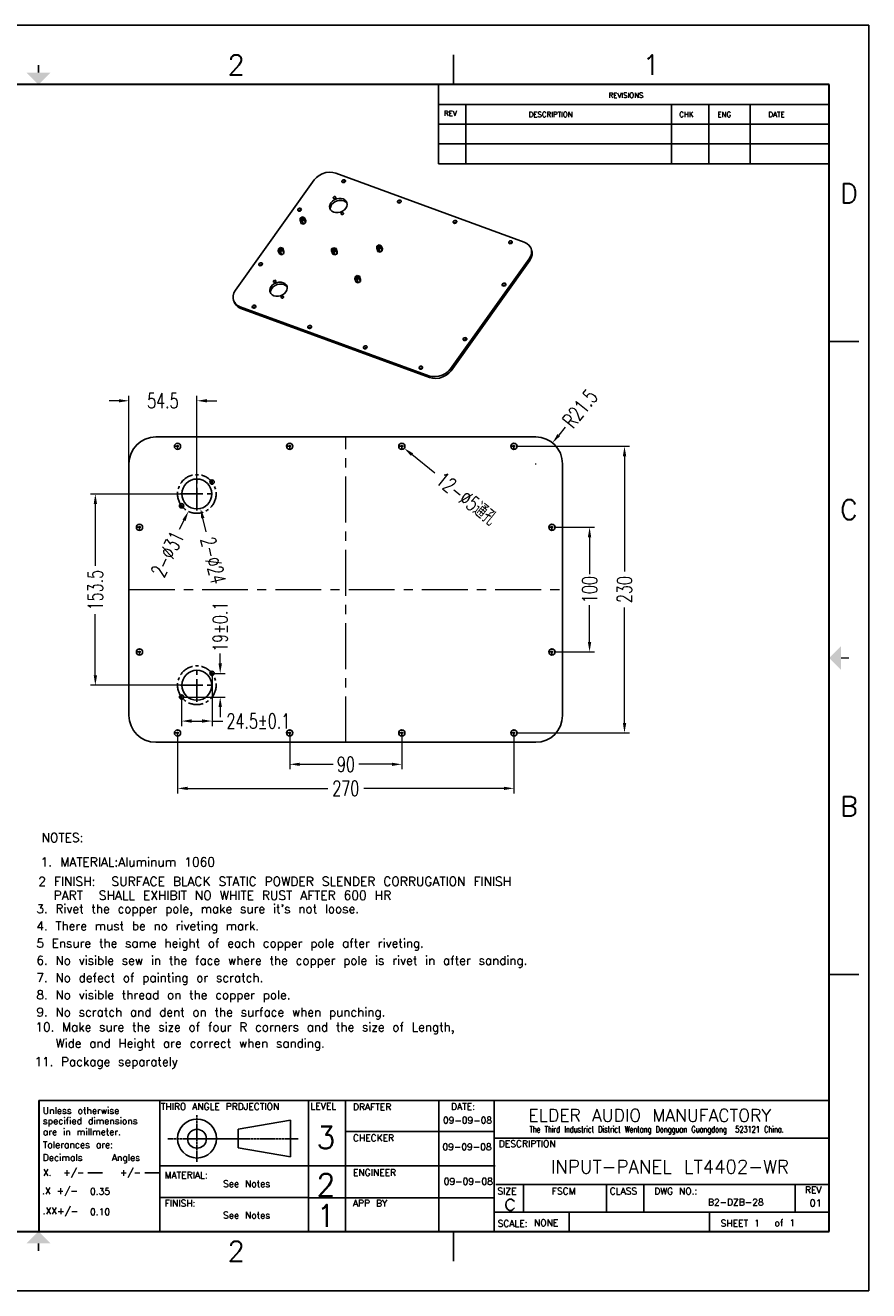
# Model space of a CAD drawing. Extents: x 2799 to 4145, y -294 to 722.
# Tile 2 of 2: x 3468 to 4145, y -294 to 722. Entities that reach past the tile are written whole.
import ezdxf
from ezdxf.enums import TextEntityAlignment as Align

# ---------------------------------------------------------------- set-up
doc = ezdxf.new("R2010")
doc.units = 0
doc.header["$LTSCALE"] = 4
doc.header["$MEASUREMENT"] = 0
doc.linetypes.add('CENTER', pattern=[0.6, 0.375, -0.075, 0.075, -0.075])
doc.layers.get('0').update_dxf_attribs({"linetype": 'CONTINUOUS'})
doc.layers.get('Defpoints').update_dxf_attribs({"linetype": 'CONTINUOUS'})
for name, color, linetype in [('5标注', 1, 'CONTINUOUS'), ('6文本', 5, 'CONTINUOUS'), ('Title Block', 7, 'CONTINUOUS')]:
    doc.layers.add(name, color=color, linetype=linetype)
doc.layers.add('center', color=1, linetype='CENTER', lineweight=5)
doc.styles.add('Roman', font='romans')
doc.styles.get("Standard").update_dxf_attribs({"font": 'txt', "bigfont": 'gbcbig.shx'})
doc.styles.add('TXT', font='txt.shx', dxfattribs={"width": 0.7, "bigfont": 'INTECAD.SHX'})
doc.dimstyles.new('标准样式', dxfattribs={"dimscale": 4, "dimtxt": 3, "dimasz": 2, "dimexe": 1, "dimexo": 0, "dimgap": 1, "dimtad": 0, "dimdec": 1, "dimdsep": 46, "dimtxsty": 'TXT', "dimcen": 0.09, "dimclrd": 5, "dimclre": 252, "dimadec": 0, "dimazin": 0, "dimtfac": 1, "dimtdec": 1, "dimtofl": 0, "dimtmove": 0, "dimatfit": 3, "dimfxl": 0, "dimtzin": 0, "dimlwd": 13, "dimlwe": 13, "dimarcsym": 0})

# ---------------------------------------------------------------- blocks, each defined once
blk = doc.blocks.new('*D43')
at = {"layer": '5标注', "color": 5, "lineweight": 13}
blk.add_line((3901.2, 399), (3896.2, 392.8), dxfattribs=at)
at = {"layer": '5标注', "color": 252, "lineweight": 13}
for p, q in [((3877.3, 369.8), (3878, 369.8)), ((3877.7, 369.4), (3877.7, 370.1))]:
    blk.add_line(p, q, dxfattribs=at)
at = {"layer": '5标注', "color": 5}
blk.add_solid([(3895.1, 393.6), (3897.2, 391.9), (3891.1, 386.5)], dxfattribs=at)
at = {"layer": 'Defpoints', "color": 0}
for p in [(3891.1, 386.5), (3877.7, 369.8)]:
    blk.add_point(p, dxfattribs=at)
at = {"layer": '5标注', "color": 0, "insert": (3913.3, 414.1), "char_height": 12, "attachment_point": 5, "rotation": 51.2213, "style": 'TXT'}
blk.add_mtext('R21.5', dxfattribs=at)
blk = doc.blocks.new('*D33')
at = {"layer": '5标注', "color": 5, "lineweight": 13}
for p, q in [((3543.2, 420.3), (3535.2, 420.3)), ((3613.7, 420.3), (3621.7, 420.3))]:
    blk.add_line(p, q, dxfattribs=at)
at = {"layer": '5标注', "color": 252, "lineweight": 13}
for p, q in [((3551.2, 356.3), (3551.2, 424.3)), ((3605.7, 350.2), (3605.7, 424.3))]:
    blk.add_line(p, q, dxfattribs=at)
at = {"layer": '5标注', "color": 5}
for points in [[(3543.2, 421.6), (3543.2, 419), (3551.2, 420.3)], [(3613.7, 421.6), (3613.7, 419), (3605.7, 420.3)]]:
    blk.add_solid(points, dxfattribs=at)
at = {"layer": 'Defpoints', "color": 0}
for p in [(3551.2, 420.3), (3551.2, 356.3), (3605.7, 350.2)]:
    blk.add_point(p, dxfattribs=at)
at = {"layer": '5标注', "color": 0, "insert": (3578.4, 420.3), "char_height": 12, "attachment_point": 5, "style": 'TXT'}
blk.add_mtext('54.5', dxfattribs=at)
blk = doc.blocks.new('*D32')
at = {"layer": '5标注', "color": 252, "lineweight": 13}
for p, q in [((3605.3, 345.5), (3606, 345.5)), ((3605.7, 345.2), (3605.7, 345.9))]:
    blk.add_line(p, q, dxfattribs=at)
at = {"layer": '5标注', "color": 5, "lineweight": 13}
blk.add_line((3613.2, 315.1), (3610.5, 326.1), dxfattribs=at)
at = {"layer": '5标注', "color": 5}
blk.add_solid([(3611.8, 326.4), (3609.2, 325.8), (3608.6, 333.9)], dxfattribs=at)
at = {"layer": 'Defpoints', "color": 0}
for p in [(3602.8, 357.2), (3608.6, 333.9)]:
    blk.add_point(p, dxfattribs=at)
at = {"layer": '5标注', "color": 0, "insert": (3618.8, 292.2), "char_height": 12, "attachment_point": 5, "rotation": 283.8715, "style": 'TXT'}
blk.add_mtext('2-∅24', dxfattribs=at)
blk = doc.blocks.new('*D31')
at = {"layer": '5标注', "color": 252, "lineweight": 13}
for p, q in [((3605.3, 345.5), (3606, 345.5)), ((3605.7, 345.2), (3605.7, 345.9))]:
    blk.add_line(p, q, dxfattribs=at)
at = {"layer": '5标注', "color": 5, "lineweight": 13}
blk.add_line((3591.8, 317.2), (3595.4, 324.4), dxfattribs=at)
at = {"layer": '5标注', "color": 5}
blk.add_solid([(3594.2, 325), (3596.6, 323.8), (3598.9, 331.6)], dxfattribs=at)
at = {"layer": 'Defpoints', "color": 0}
for p in [(3612.5, 359.5), (3598.9, 331.6)]:
    blk.add_point(p, dxfattribs=at)
at = {"layer": '5标注', "color": 0, "insert": (3582.1, 297.3), "char_height": 12, "attachment_point": 5, "rotation": 63.9637, "style": 'TXT'}
blk.add_mtext('2-∅31', dxfattribs=at)
blk = doc.blocks.new('*D30')
at = {"layer": '5标注', "color": 252, "lineweight": 13}
for p, q in [((3617.9, 202.3), (3617.9, 159.3)), ((3593.4, 183.6), (3593.4, 159.3))]:
    blk.add_line(p, q, dxfattribs=at)
at = {"layer": '5标注', "color": 5, "lineweight": 13}
for p, q in [((3601.4, 163.3), (3609.9, 163.3)), ((3617.9, 163.3), (3626.5, 163.3))]:
    blk.add_line(p, q, dxfattribs=at)
at = {"layer": '5标注', "color": 5}
for points in [[(3601.4, 164.7), (3601.4, 162), (3593.4, 163.3)], [(3609.9, 164.7), (3609.9, 162), (3617.9, 163.3)]]:
    blk.add_solid(points, dxfattribs=at)
at = {"layer": 'Defpoints', "color": 0}
for p in [(3617.9, 202.3), (3593.4, 183.6), (3617.9, 163.3)]:
    blk.add_point(p, dxfattribs=at)
at = {"layer": '5标注', "color": 0, "insert": (3655, 163.3), "char_height": 12, "attachment_point": 5, "style": 'TXT'}
blk.add_mtext('24.5%%p0.1', dxfattribs=at)
blk = doc.blocks.new('*D29')
at = {"layer": '5标注', "color": 5, "lineweight": 13}
for p, q in [((3624.4, 209.5), (3624.4, 217.5)), ((3624.4, 174.5), (3624.4, 166.5))]:
    blk.add_line(p, q, dxfattribs=at)
at = {"layer": '5标注', "color": 252, "lineweight": 13}
for p, q in [((3618.7, 201.5), (3628.4, 201.5)), ((3594.6, 182.5), (3628.4, 182.5))]:
    blk.add_line(p, q, dxfattribs=at)
at = {"layer": '5标注', "color": 5}
for points in [[(3623.1, 209.5), (3625.8, 209.5), (3624.4, 201.5)], [(3623.1, 174.5), (3625.8, 174.5), (3624.4, 182.5)]]:
    blk.add_solid(points, dxfattribs=at)
at = {"layer": 'Defpoints', "color": 0}
for p in [(3618.7, 201.5), (3624.4, 201.5), (3594.6, 182.5)]:
    blk.add_point(p, dxfattribs=at)
at = {"layer": '5标注', "color": 0, "insert": (3624.4, 239), "char_height": 12, "attachment_point": 5, "rotation": 90, "style": 'TXT'}
blk.add_mtext('19%%p0.1', dxfattribs=at)
blk = doc.blocks.new('*D28')
at = {"layer": '5标注', "color": 252, "lineweight": 13}
for p, q in [((3769.8, 383.8), (3770.5, 383.8)), ((3770.2, 383.4), (3770.2, 384.1))]:
    blk.add_line(p, q, dxfattribs=at)
at = {"layer": '5标注', "color": 5, "lineweight": 13}
blk.add_line((3796.7, 362.3), (3778.3, 377.2), dxfattribs=at)
at = {"layer": '5标注', "color": 5}
blk.add_solid([(3779.2, 378.2), (3777.5, 376.1), (3772.1, 382.2)], dxfattribs=at)
at = {"layer": 'Defpoints', "color": 0}
for p in [(3768.2, 385.3), (3772.1, 382.2)]:
    blk.add_point(p, dxfattribs=at)
at = {"layer": '5标注', "color": 0, "insert": (3822.3, 341.6), "char_height": 12, "attachment_point": 5, "rotation": 321.0404, "style": 'TXT'}
blk.add_mtext('12-∅5通孔', dxfattribs=at)
blk = doc.blocks.new('*D27')
at = {"layer": '5标注', "color": 252, "lineweight": 13}
for p, q in [((3596.6, 345.5), (3520.2, 345.5)), ((3596.4, 192), (3520.2, 192))]:
    blk.add_line(p, q, dxfattribs=at)
at = {"layer": '5标注', "color": 5, "lineweight": 13}
for p, q in [((3524.2, 337.5), (3524.2, 287.8)), ((3524.2, 200), (3524.2, 249))]:
    blk.add_line(p, q, dxfattribs=at)
at = {"layer": '5标注', "color": 5}
for points in [[(3522.9, 337.5), (3525.6, 337.5), (3524.2, 345.5)], [(3522.9, 200), (3525.6, 200), (3524.2, 192)]]:
    blk.add_solid(points, dxfattribs=at)
at = {"layer": 'Defpoints', "color": 0}
for p in [(3596.6, 345.5), (3524.2, 192), (3596.4, 192)]:
    blk.add_point(p, dxfattribs=at)
at = {"layer": '5标注', "color": 0, "insert": (3524.2, 268.4), "char_height": 12, "attachment_point": 5, "rotation": 90, "style": 'TXT'}
blk.add_mtext('153.5', dxfattribs=at)
blk = doc.blocks.new('*D26')
at = {"layer": '5标注', "color": 252, "lineweight": 13}
for p, q in [((3862.9, 383.8), (3952.9, 383.8)), ((3862.9, 153.8), (3952.9, 153.8))]:
    blk.add_line(p, q, dxfattribs=at)
at = {"layer": '5标注', "color": 5, "lineweight": 13}
for p, q in [((3948.9, 375.8), (3948.9, 283.3)), ((3948.9, 161.8), (3948.9, 254.3))]:
    blk.add_line(p, q, dxfattribs=at)
at = {"layer": '5标注', "color": 5}
for points in [[(3947.6, 375.8), (3950.3, 375.8), (3948.9, 383.8)], [(3947.6, 161.8), (3950.3, 161.8), (3948.9, 153.8)]]:
    blk.add_solid(points, dxfattribs=at)
at = {"layer": 'Defpoints', "color": 0}
for p in [(3862.9, 383.8), (3948.9, 383.8), (3862.9, 153.8)]:
    blk.add_point(p, dxfattribs=at)
at = {"layer": '5标注', "color": 0, "insert": (3948.9, 268.8), "char_height": 12, "attachment_point": 5, "rotation": 90, "style": 'TXT'}
blk.add_mtext('230', dxfattribs=at)
blk = doc.blocks.new('*D25')
at = {"layer": '5标注', "color": 252, "lineweight": 13}
for p, q in [((3893.4, 318.8), (3924.9, 318.8)), ((3893.4, 218.8), (3924.9, 218.8))]:
    blk.add_line(p, q, dxfattribs=at)
at = {"layer": '5标注', "color": 5, "lineweight": 13}
for p, q in [((3920.9, 310.8), (3920.9, 281.2)), ((3920.9, 226.8), (3920.9, 256.4))]:
    blk.add_line(p, q, dxfattribs=at)
at = {"layer": '5标注', "color": 5}
for points in [[(3919.5, 310.8), (3922.2, 310.8), (3920.9, 318.8)], [(3919.5, 226.8), (3922.2, 226.8), (3920.9, 218.8)]]:
    blk.add_solid(points, dxfattribs=at)
at = {"layer": 'Defpoints', "color": 0}
for p in [(3893.4, 318.8), (3920.9, 318.8), (3893.4, 218.8)]:
    blk.add_point(p, dxfattribs=at)
at = {"layer": '5标注', "color": 0, "insert": (3920.9, 268.8), "char_height": 12, "attachment_point": 5, "rotation": 90, "style": 'TXT'}
blk.add_mtext('100', dxfattribs=at)
blk = doc.blocks.new('*D24')
at = {"layer": '5标注', "color": 252, "lineweight": 13}
for p, q in [((3590.2, 151), (3590.2, 105.3)), ((3860.2, 151), (3860.2, 105.3))]:
    blk.add_line(p, q, dxfattribs=at)
at = {"layer": '5标注', "color": 5, "lineweight": 13}
for p, q in [((3598.2, 109.3), (3710.7, 109.3)), ((3852.2, 109.3), (3739.7, 109.3))]:
    blk.add_line(p, q, dxfattribs=at)
at = {"layer": '5标注', "color": 5}
for points in [[(3598.2, 110.6), (3598.2, 108), (3590.2, 109.3)], [(3852.2, 110.6), (3852.2, 108), (3860.2, 109.3)]]:
    blk.add_solid(points, dxfattribs=at)
at = {"layer": 'Defpoints', "color": 0}
for p in [(3590.2, 151), (3860.2, 151), (3860.2, 109.3)]:
    blk.add_point(p, dxfattribs=at)
at = {"layer": '5标注', "color": 0, "insert": (3725.2, 109.3), "char_height": 12, "attachment_point": 5, "style": 'TXT'}
blk.add_mtext('270', dxfattribs=at)
blk = doc.blocks.new('*D23')
at = {"layer": '5标注', "color": 252, "lineweight": 13}
for p, q in [((3680.2, 151), (3680.2, 124.6)), ((3770.2, 151), (3770.2, 124.6))]:
    blk.add_line(p, q, dxfattribs=at)
at = {"layer": '5标注', "color": 5, "lineweight": 13}
for p, q in [((3688.2, 128.6), (3715, 128.6)), ((3762.2, 128.6), (3735.6, 128.6))]:
    blk.add_line(p, q, dxfattribs=at)
at = {"layer": '5标注', "color": 5}
for points in [[(3688.2, 129.9), (3688.2, 127.3), (3680.2, 128.6)], [(3762.2, 129.9), (3762.2, 127.3), (3770.2, 128.6)]]:
    blk.add_solid(points, dxfattribs=at)
at = {"layer": 'Defpoints', "color": 0}
for p in [(3680.2, 151), (3770.2, 151), (3770.2, 128.6)]:
    blk.add_point(p, dxfattribs=at)
at = {"layer": '5标注', "color": 0, "insert": (3725.3, 128.6), "char_height": 12, "attachment_point": 5, "style": 'TXT'}
blk.add_mtext('90', dxfattribs=at)

msp = doc.modelspace()

# ---------------------------------------------------------------- linework, layer by layer
at = {"color": 7, "linetype": 'Continuous'}
for p, q in [((3868.45, 547.62), (3717.26, 602.97)), ((3699.87, 597.46), (3636.64, 509.07)), ((3722.82, 595.41), (3722.85, 595.49)), ((3722.85, 595.49), (3723.25, 595.87)), ((3726.22, 578.59), (3726.03, 578.95)), ((3767.43, 579.08), (3767.47, 579.15)), ((3767.47, 579.15), (3767.86, 579.54)), ((3687.36, 572.51), (3687.39, 572.58)), ((3687.39, 572.58), (3687.79, 572.97)), ((3712.78, 574.75), (3712.88, 573.86)), ((3688.68, 566.81), (3688.6, 565.19)), ((3688.6, 565.19), (3690.32, 564.56)), ((3689.49, 562.61), (3688.6, 565.19)), ((3690.48, 567.81), (3688.68, 566.81)), ((3689.49, 562.61), (3691.21, 561.98)), ((3690.32, 564.56), (3692.12, 565.56)), ((3691.21, 561.98), (3690.32, 564.56)), ((3692.2, 567.18), (3690.48, 567.81)), ((3691.21, 561.98), (3693.01, 562.98)), ((3692.12, 565.56), (3692.2, 567.18)), ((3693.01, 562.98), (3692.12, 565.56)), ((3693.09, 564.61), (3692.2, 567.18)), ((3693.01, 562.98), (3693.09, 564.61)), ((3812.05, 562.74), (3812.08, 562.82)), ((3812.08, 562.82), (3812.48, 563.21)), ((3671.15, 542.31), (3671.07, 540.68)), ((3671.07, 540.68), (3672.79, 540.05)), ((3671.97, 538.11), (3671.07, 540.68)), ((3672.95, 543.31), (3671.15, 542.31)), ((3672.79, 540.05), (3674.59, 541.05)), ((3673.68, 537.48), (3672.79, 540.05)), ((3674.67, 542.68), (3672.95, 543.31)), ((3673.68, 537.48), (3675.48, 538.48)), ((3674.59, 541.05), (3674.67, 542.68)), ((3675.48, 538.48), (3674.59, 541.05)), ((3675.56, 540.1), (3674.67, 542.68)), ((3675.48, 538.48), (3675.56, 540.1)), ((3713.87, 542.13), (3713.79, 540.5)), ((3713.79, 540.5), (3715.51, 539.88)), ((3714.69, 537.93), (3713.79, 540.5)), ((3715.67, 543.13), (3713.87, 542.13)), ((3715.51, 539.88), (3717.31, 540.87)), ((3716.4, 537.3), (3715.51, 539.88)), ((3717.39, 542.5), (3715.67, 543.13)), ((3716.4, 537.3), (3718.2, 538.3)), ((3717.31, 540.87), (3717.39, 542.5)), ((3718.2, 538.3), (3717.31, 540.87)), ((3718.28, 539.92), (3717.39, 542.5)), ((3718.2, 538.3), (3718.28, 539.92)), ((3750.15, 544.31), (3750.07, 542.68)), ((3750.07, 542.68), (3751.79, 542.06)), ((3750.96, 540.11), (3750.07, 542.68)), ((3751.95, 545.31), (3750.15, 544.31)), ((3750.96, 540.11), (3752.68, 539.48)), ((3751.79, 542.06), (3753.59, 543.05)), ((3752.68, 539.48), (3751.79, 542.06)), ((3753.67, 544.68), (3751.95, 545.31)), ((3752.68, 539.48), (3754.48, 540.48)), ((3753.59, 543.05), (3753.67, 544.68)), ((3754.48, 540.48), (3753.59, 543.05)), ((3754.56, 542.1), (3753.67, 544.68)), ((3754.48, 540.48), (3754.56, 542.1)), ((3856.66, 546.41), (3856.7, 546.49)), ((3856.7, 546.49), (3857.09, 546.87)), ((3873.91, 542.44), (3874.25, 541.03)), ((3656.06, 528.75), (3656.09, 528.83)), ((3656.09, 528.83), (3656.49, 529.21)), ((3671.97, 538.11), (3673.68, 537.48)), ((3714.69, 537.93), (3716.4, 537.3)), ((3809.16, 445.92), (3872.38, 534.31)), ((3809.67, 444.45), (3872.89, 532.84)), ((3872.38, 534.31), (3872.89, 532.84)), ((3732.62, 519.81), (3732.54, 518.18)), ((3732.54, 518.18), (3734.26, 517.55)), ((3733.44, 515.6), (3732.54, 518.18)), ((3734.42, 520.81), (3732.62, 519.81)), ((3734.26, 517.55), (3736.06, 518.55)), ((3736.14, 520.18), (3734.42, 520.81)), ((3736.06, 518.55), (3736.14, 520.18)), ((3736.95, 515.97), (3736.06, 518.55)), ((3737.03, 517.6), (3736.14, 520.18)), ((3678.18, 511.42), (3677.99, 511.78)), ((3733.44, 515.6), (3735.15, 514.97)), ((3735.15, 514.97), (3734.26, 517.55)), ((3735.15, 514.97), (3736.95, 515.97)), ((3736.95, 515.97), (3737.03, 517.6)), ((3851.44, 512.44), (3851.48, 512.52)), ((3851.48, 512.52), (3851.87, 512.9)), ((3664.73, 507.58), (3664.84, 506.7)), ((3640.57, 495.76), (3791.77, 440.41)), ((3640.57, 495.76), (3641.08, 494.29)), ((3641.08, 494.29), (3792.28, 438.94)), ((3650.83, 494.78), (3650.87, 494.85)), ((3650.87, 494.85), (3651.26, 495.24)), ((3695.45, 478.44), (3695.49, 478.52)), ((3695.49, 478.52), (3695.88, 478.91)), ((3820.14, 468.68), (3820.18, 468.76)), ((3820.18, 468.76), (3820.57, 469.14)), ((3740.06, 462.11), (3740.1, 462.19)), ((3740.1, 462.19), (3740.49, 462.57)), ((3784.68, 445.78), (3784.71, 445.86)), ((3784.71, 445.86), (3785.11, 446.24)), ((3791.77, 440.41), (3792.28, 438.94)), ((3809.16, 445.92), (3809.67, 444.45)), ((3572.68, 391.27), (3877.68, 391.27)), ((3551.18, 167.77), (3551.18, 369.77)), ((3899.18, 369.77), (3899.18, 167.77)), ((3877.68, 146.27), (3572.68, 146.27))]:
    msp.add_line(p, q, dxfattribs=at)
at = {"color": 1, "linetype": 'CENTER', "ltscale": 2.5}
for p, q in [((3590.18, 381.01), (3590.18, 386.51)), ((3680.18, 381.01), (3680.18, 386.51)), ((3770.18, 381.01), (3770.18, 386.51)), ((3860.18, 381.01), (3860.18, 386.51)), ((3587.43, 383.76), (3592.93, 383.76)), ((3677.43, 383.76), (3682.93, 383.76)), ((3767.43, 383.76), (3772.93, 383.76)), ((3857.43, 383.76), (3862.93, 383.76)), ((3556.93, 318.77), (3562.43, 318.77)), ((3559.68, 316.02), (3559.68, 321.52)), ((3887.93, 318.77), (3893.43, 318.77)), ((3890.68, 316.02), (3890.68, 321.52)), ((3556.93, 218.77), (3562.43, 218.77)), ((3559.68, 216.02), (3559.68, 221.52)), ((3887.93, 218.77), (3893.43, 218.77)), ((3890.68, 216.02), (3890.68, 221.52)), ((3587.43, 153.78), (3592.93, 153.78)), ((3590.18, 151.03), (3590.18, 156.53)), ((3677.43, 153.78), (3682.93, 153.78)), ((3680.18, 151.03), (3680.18, 156.53)), ((3767.43, 153.78), (3772.93, 153.78)), ((3770.18, 151.03), (3770.18, 156.53)), ((3857.43, 153.78), (3862.93, 153.78)), ((3860.18, 151.03), (3860.18, 156.53))]:
    msp.add_line(p, q, dxfattribs=at)
at = {"color": 1, "linetype": 'CENTER', "ltscale": 12}
for p, q in [((3605.68, 332.32), (3605.68, 358.72)), ((3592.48, 345.52), (3618.88, 345.52)), ((3605.68, 178.82), (3605.68, 205.22)), ((3592.48, 192.02), (3618.88, 192.02))]:
    msp.add_line(p, q, dxfattribs=at)
at = {"color": 1, "linetype": 'CENTER', "ltscale": 1.75}
for p, q in [((3617.93, 353.1), (3617.93, 356.95)), ((3616, 355.03), (3619.85, 355.03)), ((3591.5, 336.02), (3595.35, 336.02)), ((3593.43, 334.1), (3593.43, 337.95)), ((3617.93, 199.6), (3617.93, 203.45)), ((3616, 201.53), (3619.85, 201.53)), ((3593.43, 180.6), (3593.43, 184.45)), ((3591.5, 182.52), (3595.35, 182.52))]:
    msp.add_line(p, q, dxfattribs=at)
at = {"lineweight": 30}
msp.add_line((3478.91, -141.01), (3478.91, -246.16), dxfattribs=at)
for p, q in [((3478.91, -141.01), (4113.18, -141.01)), ((3575.95, -141.01), (3575.95, -246.16)), ((3695.33, -141.01), (3695.33, -245.48)), ((3725.01, -141.68), (3725.01, -246.16)), ((3799.87, -141.68), (3799.87, -246.16)), ((3844.39, -141.68), (3844.39, -246.16)), ((3725.68, -165.95), (3844.39, -165.95)), ((3845.06, -171.34), (4113.18, -171.34)), ((3575.95, -193.58), (3845.06, -193.58)), ((3845.74, -208.41), (4113.18, -208.41)), ((3867.84, -208.4), (3867.84, -230.49)), ((3934.44, -208.98), (3934.44, -230.49)), ((3964.39, -208.69), (3964.39, -230.49)), ((4085.84, -208.69), (4085.84, -230.78)), ((3575.95, -218.89), (3695.33, -218.89)), ((3695.33, -219.2), (3843.71, -219.2)), ((3845.06, -230.65), (4113.18, -230.65)), ((3904.48, -230.49), (3904.48, -245.89))]:
    msp.add_line(p, q)
at = {"linetype": 'CENTER'}
for p, q in [((3605.79, -152.87), (3605.79, -190.33)), ((3582.3, -171.82), (3687.2, -171.82))]:
    msp.add_line(p, q, dxfattribs=at)
at = {"linetype": 'Continuous'}
for p, q in [((3638.76, -164.09), (3680.78, -156.95)), ((3680.78, -156.95), (3680.78, -186.4)), ((3638.76, -179.25), (3638.76, -164.09)), ((3680.78, -186.4), (3638.76, -179.11))]:
    msp.add_line(p, q, dxfattribs=at)
at = {"color": 7, "linetype": 'Continuous'}
for points in [[(3699.87, 597.46), (3701.63, 599.46), (3703.85, 601.16), (3706.39, 602.48), (3709.14, 603.35), (3711.97, 603.73), (3714.72, 603.6), (3717.26, 602.97)], [(3724.36, 597.6), (3723.89, 597.69), (3723.38, 597.64), (3722.9, 597.45), (3722.5, 597.14), (3722.23, 596.76), (3722.12, 596.35), (3722.17, 596.01)], [(3722.17, 596.01), (3722.19, 595.96), (3722.42, 595.63), (3722.8, 595.41)], [(3722.8, 595.41), (3723.27, 595.32), (3723.78, 595.38), (3724.26, 595.57), (3724.67, 595.87), (3724.94, 596.25), (3725.05, 596.66), (3725, 597)], [(3723.25, 595.87), (3723.77, 596.13), (3724.34, 596.22), (3724.88, 596.13)], [(3725, 597), (3724.98, 597.05), (3724.74, 597.38), (3724.36, 597.6)], [(3713.35, 579.14), (3712.58, 577.71), (3712.27, 576.22), (3712.43, 574.79), (3712.49, 574.6)], [(3726.1, 579.32), (3725.52, 580.42), (3724.46, 581.47), (3723.05, 582.21), (3721.39, 582.6), (3719.58, 582.6), (3717.75, 582.21), (3716.02, 581.47), (3714.52, 580.42), (3713.35, 579.14)], [(3726.03, 578.95), (3724.98, 580), (3723.56, 580.74), (3721.9, 581.12), (3720.09, 581.12), (3718.26, 580.74), (3716.53, 580), (3715.03, 578.95), (3713.86, 577.67)], [(3715.21, 583), (3715.19, 583.34), (3715.33, 583.66), (3715.61, 583.93), (3715.97, 584.11), (3716.37, 584.17), (3716.75, 584.11)], [(3715.65, 582.58), (3715.36, 582.75), (3715.21, 583)], [(3717.19, 583.68), (3717.21, 583.34), (3717.07, 583.02), (3716.79, 582.75), (3716.42, 582.57), (3716.02, 582.51), (3715.65, 582.58)], [(3716.33, 582.56), (3716.48, 582.63), (3716.57, 582.65)], [(3716.75, 584.11), (3717.04, 583.93), (3717.19, 583.68)], [(3725.25, 574.78), (3726.02, 576.22), (3726.33, 577.7), (3726.16, 579.13), (3726.1, 579.32)], [(3768.98, 581.27), (3768.51, 581.36), (3768, 581.3), (3767.51, 581.11), (3767.11, 580.81), (3766.84, 580.43), (3766.73, 580.02), (3766.78, 579.68)], [(3766.78, 579.68), (3766.8, 579.63), (3767.04, 579.3), (3767.41, 579.08)], [(3767.41, 579.08), (3767.89, 578.99), (3768.39, 579.04), (3768.88, 579.23), (3769.28, 579.54), (3769.55, 579.92), (3769.66, 580.33), (3769.61, 580.67)], [(3767.86, 579.54), (3768.38, 579.79), (3768.96, 579.88), (3769.49, 579.79)], [(3769.61, 580.67), (3769.59, 580.72), (3769.36, 581.05), (3768.98, 581.27)], [(3688.9, 574.7), (3688.43, 574.79), (3687.92, 574.73), (3687.44, 574.54), (3687.04, 574.24), (3686.76, 573.86), (3686.66, 573.45), (3686.7, 573.11)], [(3686.7, 573.11), (3686.73, 573.06), (3686.96, 572.73), (3687.34, 572.51)], [(3687.34, 572.51), (3687.81, 572.42), (3688.32, 572.47), (3688.8, 572.66), (3689.21, 572.97), (3689.48, 573.35), (3689.59, 573.76), (3689.54, 574.1)], [(3687.79, 572.97), (3688.31, 573.22), (3688.88, 573.31), (3689.41, 573.22)], [(3689.54, 574.1), (3689.52, 574.15), (3689.28, 574.48), (3688.9, 574.7)], [(3712.49, 574.6), (3713.07, 573.5), (3714.13, 572.45), (3715.54, 571.71), (3717.21, 571.33), (3719.02, 571.32), (3720.85, 571.71), (3722.57, 572.45), (3724.07, 573.5), (3725.25, 574.78)], [(3713.86, 577.67), (3713.09, 576.23), (3712.78, 574.75)], [(3721.4, 570.24), (3721.38, 570.58), (3721.53, 570.9), (3721.8, 571.17), (3722.17, 571.35), (3722.57, 571.41), (3722.94, 571.35)], [(3721.85, 569.81), (3721.56, 569.99), (3721.4, 570.24)], [(3723.39, 570.92), (3723.41, 570.58), (3723.26, 570.26), (3722.99, 569.99), (3722.62, 569.81), (3722.22, 569.75), (3721.85, 569.81)], [(3722.53, 569.8), (3722.68, 569.87), (3722.77, 569.89)], [(3722.94, 571.35), (3723.23, 571.17), (3723.39, 570.92)], [(3689.61, 565.91), (3689.59, 565.99), (3689.58, 566.1), (3689.6, 566.21), (3689.64, 566.33), (3689.7, 566.44)], [(3691.09, 565.93), (3691.01, 565.83), (3690.9, 565.74), (3690.78, 565.66), (3690.65, 565.6), (3690.51, 565.55), (3690.37, 565.53), (3690.22, 565.52), (3690.09, 565.54), (3689.96, 565.57), (3689.85, 565.63), (3689.75, 565.7), (3689.67, 565.78), (3689.62, 565.88), (3689.61, 565.91)], [(3689.7, 566.44), (3689.79, 566.54), (3689.9, 566.63), (3690.02, 566.71), (3690.15, 566.77), (3690.29, 566.82), (3690.43, 566.84), (3690.57, 566.85), (3690.71, 566.83), (3690.84, 566.8), (3690.95, 566.74), (3691.05, 566.67), (3691.13, 566.59), (3691.18, 566.49), (3691.19, 566.46)], [(3691.19, 566.46), (3691.21, 566.38), (3691.22, 566.27), (3691.2, 566.16), (3691.16, 566.04), (3691.09, 565.93)], [(3813.59, 564.93), (3813.12, 565.02), (3812.61, 564.97), (3812.13, 564.78), (3811.73, 564.48), (3811.46, 564.1), (3811.35, 563.69), (3811.39, 563.35)], [(3811.39, 563.35), (3811.42, 563.29), (3811.65, 562.97), (3812.03, 562.75)], [(3812.03, 562.75), (3812.5, 562.66), (3813.01, 562.71), (3813.49, 562.9), (3813.9, 563.2), (3814.17, 563.58), (3814.28, 563.99), (3814.23, 564.33)], [(3812.48, 563.21), (3813, 563.46), (3813.57, 563.55), (3814.1, 563.46)], [(3814.23, 564.33), (3814.21, 564.39), (3813.97, 564.71), (3813.59, 564.93)], [(3858.21, 548.6), (3857.74, 548.69), (3857.23, 548.64), (3856.74, 548.45), (3856.34, 548.14), (3856.07, 547.76), (3855.96, 547.35), (3856.01, 547.02)], [(3858.84, 548), (3858.82, 548.05), (3858.59, 548.38), (3858.21, 548.6)], [(3672.08, 541.41), (3672.06, 541.48), (3672.05, 541.6), (3672.07, 541.71), (3672.11, 541.83), (3672.18, 541.94)], [(3673.56, 541.43), (3673.48, 541.32), (3673.37, 541.23), (3673.25, 541.16), (3673.12, 541.09), (3672.98, 541.05), (3672.84, 541.02), (3672.7, 541.02), (3672.56, 541.03), (3672.43, 541.07), (3672.32, 541.12), (3672.22, 541.19), (3672.14, 541.28), (3672.09, 541.38), (3672.08, 541.41)], [(3672.18, 541.94), (3672.26, 542.04), (3672.37, 542.13), (3672.49, 542.21), (3672.62, 542.27), (3672.76, 542.31), (3672.9, 542.34), (3673.05, 542.34), (3673.18, 542.33), (3673.31, 542.29), (3673.42, 542.24), (3673.52, 542.17), (3673.6, 542.08), (3673.65, 541.99), (3673.66, 541.96)], [(3673.66, 541.96), (3673.68, 541.88), (3673.69, 541.77), (3673.67, 541.65), (3673.63, 541.54), (3673.56, 541.43)], [(3714.8, 541.23), (3714.78, 541.3), (3714.77, 541.42), (3714.79, 541.53), (3714.83, 541.65), (3714.9, 541.76)], [(3716.29, 541.25), (3716.2, 541.15), (3716.09, 541.05), (3715.97, 540.98), (3715.84, 540.91), (3715.7, 540.87), (3715.56, 540.84), (3715.42, 540.84), (3715.28, 540.86), (3715.15, 540.89), (3715.04, 540.94), (3714.94, 541.01), (3714.87, 541.1), (3714.81, 541.2), (3714.8, 541.23)], [(3714.9, 541.76), (3714.98, 541.86), (3715.09, 541.95), (3715.21, 542.03), (3715.34, 542.09), (3715.48, 542.14), (3715.62, 542.16), (3715.77, 542.17), (3715.9, 542.15), (3716.03, 542.12), (3716.14, 542.06), (3716.24, 541.99), (3716.32, 541.91), (3716.37, 541.81), (3716.39, 541.78)], [(3716.39, 541.78), (3716.41, 541.7), (3716.41, 541.59), (3716.39, 541.47), (3716.35, 541.36), (3716.29, 541.25)], [(3751.07, 543.41), (3751.06, 543.48), (3751.05, 543.6), (3751.07, 543.71), (3751.11, 543.83), (3751.17, 543.94)], [(3752.56, 543.43), (3752.48, 543.33), (3752.37, 543.23), (3752.25, 543.16), (3752.12, 543.09), (3751.98, 543.05), (3751.84, 543.03), (3751.69, 543.02), (3751.56, 543.04), (3751.43, 543.07), (3751.32, 543.12), (3751.22, 543.19), (3751.14, 543.28), (3751.09, 543.38), (3751.07, 543.41)], [(3751.17, 543.94), (3751.26, 544.04), (3751.37, 544.13), (3751.49, 544.21), (3751.62, 544.27), (3751.76, 544.32), (3751.9, 544.34), (3752.04, 544.35), (3752.18, 544.33), (3752.31, 544.3), (3752.42, 544.24), (3752.52, 544.17), (3752.59, 544.09), (3752.65, 543.99), (3752.66, 543.96)], [(3752.66, 543.96), (3752.68, 543.88), (3752.69, 543.77), (3752.67, 543.65), (3752.63, 543.54), (3752.56, 543.43)], [(3856.01, 547.02), (3856.03, 546.96), (3856.27, 546.63), (3856.64, 546.41)], [(3856.64, 546.41), (3857.12, 546.32), (3857.62, 546.38), (3858.11, 546.57), (3858.51, 546.87), (3858.78, 547.25), (3858.89, 547.66), (3858.84, 548)], [(3857.09, 546.87), (3857.61, 547.13), (3858.19, 547.22), (3858.72, 547.13)], [(3868.45, 547.62), (3870.66, 546.51), (3872.41, 544.99), (3873.63, 543.13), (3873.91, 542.44)], [(3874.25, 541.03), (3874.25, 538.78), (3873.61, 536.5), (3872.38, 534.31)], [(3872.89, 532.84), (3874.12, 535.03), (3874.76, 537.3), (3874.76, 539.55), (3874.42, 540.96)], [(3657.6, 530.94), (3657.13, 531.03), (3656.62, 530.98), (3656.14, 530.79), (3655.74, 530.48), (3655.46, 530.1), (3655.36, 529.69), (3655.4, 529.35)], [(3655.4, 529.35), (3655.42, 529.3), (3655.66, 528.97), (3656.04, 528.75)], [(3656.04, 528.75), (3656.51, 528.66), (3657.02, 528.72), (3657.5, 528.91), (3657.91, 529.21), (3658.18, 529.59), (3658.29, 530), (3658.24, 530.34)], [(3656.49, 529.21), (3657.01, 529.47), (3657.58, 529.56), (3658.11, 529.47)], [(3658.24, 530.34), (3658.22, 530.39), (3657.98, 530.72), (3657.6, 530.94)], [(3733.55, 518.9), (3733.53, 518.98), (3733.52, 519.09), (3733.54, 519.21), (3733.58, 519.32), (3733.65, 519.43)], [(3735.03, 518.92), (3734.95, 518.82), (3734.84, 518.73), (3734.72, 518.65), (3734.59, 518.59), (3734.45, 518.55), (3734.31, 518.52), (3734.17, 518.52), (3734.03, 518.53), (3733.9, 518.57), (3733.79, 518.62), (3733.69, 518.69), (3733.61, 518.78), (3733.56, 518.87), (3733.55, 518.9)], [(3733.65, 519.43), (3733.73, 519.54), (3733.84, 519.63), (3733.96, 519.7), (3734.09, 519.77), (3734.23, 519.81), (3734.37, 519.84), (3734.51, 519.84), (3734.65, 519.83), (3734.78, 519.79), (3734.89, 519.74), (3734.99, 519.67), (3735.07, 519.58), (3735.12, 519.48), (3735.13, 519.45)], [(3735.13, 519.45), (3735.15, 519.38), (3735.16, 519.26), (3735.14, 519.15), (3735.1, 519.03), (3735.03, 518.92)], [(3635.11, 500.94), (3634.77, 502.36), (3634.78, 504.6), (3635.41, 506.88), (3636.64, 509.07)], [(3664.45, 507.44), (3664.39, 507.62), (3664.22, 509.05), (3664.53, 510.54), (3665.3, 511.97)], [(3665.81, 510.5), (3665.04, 509.06), (3664.73, 507.58)], [(3665.3, 511.97), (3666.48, 513.26), (3667.98, 514.3), (3669.7, 515.05), (3671.53, 515.43), (3673.34, 515.43), (3675.01, 515.04), (3676.42, 514.3), (3677.48, 513.25), (3678.05, 512.15)], [(3677.99, 511.78), (3676.93, 512.83), (3675.52, 513.57), (3673.85, 513.96), (3672.04, 513.96), (3670.21, 513.57), (3668.49, 512.83), (3666.99, 511.78), (3665.81, 510.5)], [(3667.16, 515.83), (3667.14, 516.17), (3667.28, 516.49), (3667.56, 516.76), (3667.93, 516.94), (3668.33, 517), (3668.7, 516.94)], [(3667.6, 515.41), (3667.31, 515.59), (3667.16, 515.83)], [(3669.14, 516.52), (3669.16, 516.17), (3669.02, 515.86), (3668.74, 515.59), (3668.38, 515.41), (3667.98, 515.34), (3667.6, 515.41)], [(3668.29, 515.39), (3668.44, 515.47), (3668.53, 515.48)], [(3668.7, 516.94), (3668.99, 516.76), (3669.14, 516.52)], [(3678.05, 512.15), (3678.11, 511.97), (3678.28, 510.53), (3677.97, 509.05), (3677.2, 507.62)], [(3850.79, 513.04), (3850.74, 513.38), (3850.85, 513.79), (3851.12, 514.17), (3851.52, 514.48), (3852.01, 514.67), (3852.52, 514.72), (3852.99, 514.63)], [(3851.42, 512.44), (3851.05, 512.66), (3850.81, 512.99), (3850.79, 513.04)], [(3853.62, 514.03), (3853.67, 513.69), (3853.56, 513.28), (3853.29, 512.9), (3852.89, 512.6), (3852.4, 512.41), (3851.89, 512.35), (3851.42, 512.44)], [(3851.87, 512.9), (3852.39, 513.16), (3852.96, 513.25), (3853.5, 513.16)], [(3852.99, 514.63), (3853.36, 514.41), (3853.6, 514.08), (3853.62, 514.03)], [(3636.62, 498.39), (3635.4, 500.25), (3635.11, 500.94)], [(3635.63, 499.47), (3635.91, 498.77), (3637.13, 496.91), (3638.88, 495.39), (3641.08, 494.29)], [(3640.57, 495.76), (3638.37, 496.87), (3636.62, 498.39)], [(3677.2, 507.62), (3676.03, 506.33), (3674.53, 505.28), (3672.8, 504.54), (3670.97, 504.16), (3669.16, 504.16), (3667.5, 504.54), (3666.08, 505.28), (3665.02, 506.33), (3664.45, 507.44)], [(3673.36, 503.07), (3673.34, 503.41), (3673.48, 503.73), (3673.76, 504), (3674.12, 504.18), (3674.52, 504.24), (3674.9, 504.18)], [(3673.8, 502.65), (3673.51, 502.83), (3673.36, 503.07)], [(3675.34, 503.76), (3675.36, 503.41), (3675.22, 503.09), (3674.94, 502.83), (3674.58, 502.65), (3674.18, 502.58), (3673.8, 502.65)], [(3674.48, 502.63), (3674.63, 502.7), (3674.73, 502.72)], [(3674.9, 504.18), (3675.19, 504), (3675.34, 503.76)], [(3650.18, 495.38), (3650.13, 495.72), (3650.24, 496.13), (3650.51, 496.51), (3650.92, 496.81), (3651.4, 497), (3651.91, 497.06), (3652.38, 496.97)], [(3650.82, 494.78), (3650.44, 495), (3650.2, 495.33), (3650.18, 495.38)], [(3653.02, 496.37), (3653.06, 496.03), (3652.96, 495.62), (3652.68, 495.24), (3652.28, 494.93), (3651.8, 494.74), (3651.29, 494.69), (3650.82, 494.78)], [(3651.26, 495.24), (3651.79, 495.5), (3652.36, 495.59), (3652.89, 495.49)], [(3652.38, 496.97), (3652.76, 496.75), (3652.99, 496.42), (3653.02, 496.37)], [(3694.8, 479.05), (3694.75, 479.39), (3694.86, 479.8), (3695.13, 480.18), (3695.53, 480.48), (3696.02, 480.67), (3696.53, 480.72), (3697, 480.64)], [(3695.43, 478.45), (3695.05, 478.67), (3694.82, 478.99), (3694.8, 479.05)], [(3697.63, 480.03), (3697.68, 479.7), (3697.57, 479.28), (3697.3, 478.9), (3696.9, 478.6), (3696.41, 478.41), (3695.9, 478.36), (3695.43, 478.45)], [(3695.88, 478.91), (3696.4, 479.16), (3696.97, 479.25), (3697.51, 479.16)], [(3697, 480.64), (3697.37, 480.41), (3697.61, 480.09), (3697.63, 480.03)], [(3819.49, 469.29), (3819.44, 469.62), (3819.55, 470.03), (3819.82, 470.41), (3820.22, 470.72), (3820.71, 470.91), (3821.22, 470.96), (3821.69, 470.87)], [(3820.12, 468.68), (3819.75, 468.91), (3819.51, 469.23), (3819.49, 469.29)], [(3822.32, 470.27), (3822.37, 469.93), (3822.26, 469.52), (3821.99, 469.14), (3821.59, 468.84), (3821.1, 468.65), (3820.59, 468.59), (3820.12, 468.68)], [(3820.57, 469.14), (3821.09, 469.4), (3821.66, 469.49), (3822.2, 469.4)], [(3821.69, 470.87), (3822.06, 470.65), (3822.3, 470.32), (3822.32, 470.27)], [(3739.41, 462.72), (3739.36, 463.05), (3739.47, 463.47), (3739.74, 463.85), (3740.15, 464.15), (3740.63, 464.34), (3741.14, 464.39), (3741.61, 464.3)], [(3740.05, 462.11), (3739.67, 462.34), (3739.43, 462.66), (3739.41, 462.72)], [(3742.25, 463.7), (3742.29, 463.36), (3742.19, 462.95), (3741.91, 462.57), (3741.51, 462.27), (3741.03, 462.08), (3740.52, 462.03), (3740.05, 462.11)], [(3740.49, 462.57), (3741.02, 462.83), (3741.59, 462.92), (3742.12, 462.83)], [(3741.61, 464.3), (3741.99, 464.08), (3742.22, 463.75), (3742.25, 463.7)], [(3784.03, 446.38), (3783.98, 446.72), (3784.09, 447.13), (3784.36, 447.51), (3784.76, 447.82), (3785.25, 448.01), (3785.75, 448.06), (3786.23, 447.97)], [(3786.86, 447.37), (3786.91, 447.03), (3786.8, 446.62), (3786.53, 446.24), (3786.13, 445.94), (3785.64, 445.75), (3785.13, 445.69), (3784.66, 445.78)], [(3786.23, 447.97), (3786.6, 447.75), (3786.84, 447.42), (3786.86, 447.37)], [(3784.66, 445.78), (3784.28, 446), (3784.05, 446.33), (3784.03, 446.38)], [(3785.11, 446.24), (3785.63, 446.5), (3786.2, 446.59), (3786.74, 446.5)], [(3809.16, 445.92), (3807.39, 443.92), (3805.18, 442.22), (3802.63, 440.9), (3799.88, 440.03), (3797.06, 439.65), (3794.31, 439.78), (3791.77, 440.41)], [(3792.28, 438.94), (3794.82, 438.31), (3797.57, 438.18), (3800.39, 438.56), (3803.14, 439.43), (3805.69, 440.75), (3807.9, 442.45), (3809.67, 444.45)]]:
    msp.add_lwpolyline(points, dxfattribs=at)
for centre, radius in [((3590.18, 383.76), 2.5), ((3680.18, 383.76), 2.5), ((3770.18, 383.76), 2.5), ((3860.18, 383.76), 2.5), ((3605.68, 345.52), 12), ((3617.93, 355.03), 1.75), ((3593.43, 336.02), 1.75), ((3559.68, 318.77), 2.5), ((3890.68, 318.77), 2.5), ((3559.68, 218.77), 2.5), ((3890.68, 218.77), 2.5), ((3605.68, 192.02), 12), ((3617.93, 201.53), 1.75), ((3593.43, 182.52), 1.75), ((3590.18, 153.78), 2.5), ((3680.18, 153.78), 2.5), ((3770.18, 153.78), 2.5), ((3860.18, 153.78), 2.5)]:
    msp.add_circle(centre, radius, dxfattribs=at)
at = {"color": 6, "linetype": 'CENTER', "ltscale": 8}
for centre in [(3605.68, 345.52), (3605.68, 192.02)]:
    msp.add_circle(centre, 15.5, dxfattribs=at)
at = {"linetype": 'Continuous'}
for centre, radius in [((3605.79, -171.67), 15.61), ((3605.79, -171.82), 7.59)]:
    msp.add_circle(centre, radius, dxfattribs=at)
at = {"color": 7, "linetype": 'Continuous'}
for centre, start, end in [((3572.68, 369.77), 90, 180), ((3877.68, 369.77), 0, 90), ((3572.68, 167.77), 180, 270), ((3877.68, 167.77), 270, 0)]:
    msp.add_arc(centre, 21.5, start, end, dxfattribs=at)
at = {"layer": 'center', "color": 1, "linetype": 'CENTER', "ltscale": 24.5}
for p, q in [((3725.18, 146.27), (3725.18, 391.27)), ((3551.18, 268.77), (3899.18, 268.77))]:
    msp.add_line(p, q, dxfattribs=at)
at = {"layer": 'Title Block'}
for p, q in [((4144.91, 721.57), (2812.3, 721.57)), ((4144.91, -293.75), (4144.91, 721.57)), ((3811.76, 673.98), (3811.76, 697.77)), ((3799.69, 673.98), (3799.69, 610.52)), ((3799.69, 658.11), (4113.18, 658.11)), ((3821.65, 610.52), (3821.65, 658.11)), ((3986.51, 610.52), (3986.51, 658.11)), ((4016.53, 610.52), (4016.53, 658.11)), ((4049.73, 610.52), (4049.73, 658.11)), ((3799.69, 642.25), (4113.18, 642.25)), ((3799.69, 626.38), (4113.18, 626.38)), ((3799.69, 610.52), (4113.18, 610.52)), ((4113.18, 467.74), (4136.98, 467.74)), ((4113.18, -39.92), (4136.98, -39.92)), ((3518.23, -199.16), (3529.95, -199.16)), ((3563.96, -199.16), (3575.09, -199.16)), ((4017.1, -246.16), (4017.1, -230.65)), ((3811.76, -269.95), (3811.76, -246.16)), ((2812.3, -293.75), (4144.91, -293.75))]:
    msp.add_line(p, q, dxfattribs=at)
at = {"layer": 'Title Block', "lineweight": 30}
for p, q in [((4113.18, 673.98), (2844.03, 673.98)), ((4113.18, -246.16), (4113.18, 673.98)), ((2844.03, -246.16), (4113.18, -246.16))]:
    msp.add_line(p, q, dxfattribs=at)
at = {"layer": 'Title Block', "const_width": 1.27}
for points in [[(3478.61, 689.84), (3478.61, 683.5)], [(4129.05, 213.91), (4122.7, 213.91)], [(3478.61, -262.02), (3478.61, -255.68)]]:
    msp.add_lwpolyline(points, dxfattribs=at)
at = {"layer": 'Title Block'}
for points in [[(3469.09, 683.5), (3488.13, 683.5), (3478.61, 673.98)], [(4122.7, 204.39), (4122.7, 223.43), (4113.18, 213.91)], [(3469.09, -255.68), (3488.13, -255.68), (3478.61, -246.16)]]:
    msp.add_solid(points, dxfattribs=at)

# ---------------------------------------------------------------- texts
at = {"layer": '6文本', "style": 'Roman'}
for s, p in [('2', (3637.25, 689.84)), ('1', (3970.4, 689.84)), ('D', (4129.05, 586.72)), ('C', (4129.05, 332.89)), ('B', (4129.05, 94.93)), ('2', (3637.25, -262.02))]:
    msp.add_text(s, height=15.86, dxfattribs=at).set_placement(p, align=Align.MIDDLE_CENTER)
for s, height, p in [('REVISIONS', 4.125, (3936.15, 663.35)), ('REV', 4.125, (3804.09, 648.87)), ('DESCRIPTION', 4.1247, (3872.05, 647.98)), ('CHK', 4.125, (3992.92, 647.98)), ('ENG', 4.125, (4023.56, 647.98)), ('DATE', 4.125, (4064.41, 647.98))]:
    msp.add_text(s, height=height, dxfattribs=at).set_placement(p)
at = {"layer": '6文本', "linetype": 'Continuous'}
for s, height, p in [('NOTES:', 7.2, (3480.99, 66.22)), ('1. MATERIAL:Aluminum 1060', 7.2, (3480.3, 46.63)), ('2 FINISH:  SURFACE BLACK STATIC POWDER SLENDER CORRUGATION FINISH', 7.2, (3478.38, 31.01)), ('PART  SHALL EXHIBIT NO WHITE RUST AFTER 600 HR', 7.2, (3490.69, 19.87)), ("3. Rivet the copper pole, make sure it's not loose.", 7.0226, (3476.96, 9.23)), ('4. There must be no riveting mark.', 7.0226, (3476.96, -4.6)), ('5 Ensure the same height of each copper pole after riveting.', 7.0226, (3476.96, -18.42)), ('6. No visible sew in the face where the copper pole is rivet in after sanding.', 7.0226, (3476.96, -32.25)), ('7. No defect of painting or scratch.', 7.0226, (3476.96, -46.07)), ('8. No visible thread on the copper pole.', 7.0226, (3476.96, -59.89)), ('9. No scratch and dent on the surface when punching. ', 7.0226, (3476.96, -73.72)), ('10. Make sure the size of four R corners and the size of Length,', 7.0226, (3476.2, -85.69)), (' Wide and Height are correct when sanding.', 7.0226, (3486.05, -98.75)), ('11. Package separately ', 7.0226, (3475.45, -113.47))]:
    msp.add_text(s, height=height, dxfattribs=at).set_placement(p)
at = {"layer": '6文本'}
for s, height, p in [('Unless otherwise', 5.3492, (3482.06, -151.9)), ('THIRO ANGLE PRDJECTION', 5.3492, (3576.72, -148.63)), ('LEVEL', 5.349, (3696.85, -148.31)), ('DRAFTER', 5.349, (3730.97, -148.92)), ('DATE:', 5.349, (3809.71, -148.6)), ('ELDER AUDIO MANUFACTORY', 10.1088, (3871.81, -158.11)), ('specified dimensions', 5.3492, (3482.06, -160.17)), ('3', 17.83, (3701.65, -179.75)), ('09-09-08', 5.349, (3803.21, -159.68)), ('are in millmeter.', 5.3492, (3482.06, -168.96)), ('CHECKER', 5.349, (3730.97, -173.87)), ('Tolerances are:', 5.3492, (3482.06, -179.3)), ('09-09-08', 5.349, (3802.8, -181)), ('DESCRIPTION', 5.3492, (3848.04, -178.48)), ('Decimals    Angles', 5.3492, (3482.06, -189.64)), ('X.  +/-', 5.349, (3482.06, -201.54)), ('+/-', 5.349, (3543.95, -201.54)), ('MATERIAL:', 5.349, (3579.81, -203.62)), ('2', 17.83, (3701.65, -217.8)), ('ENGINEER', 5.349, (3730.97, -201.65)), ('.X +/-', 5.349, (3481.54, -216.18)), ('0.35', 5.349, (3519.99, -216.74)), ('See Notes', 5.349, (3626.75, -210.61)), ('09-09-08', 5.349, (3803.84, -208.68)), ('SIZE', 5.349, (3846.95, -216.45)), ('FSCM', 5.349, (3890.57, -216.45)), ('CLASS', 5.349, (3937.07, -216.45)), ('DWG NO.:', 5.349, (3972.81, -216.5)), ('REV', 5.349, (4093.75, -215.52)), ('FINISH:', 5.349, (3579.81, -226.31)), ('APP BY', 5.349, (3730.97, -226.2)), ('c', 13.37, (3851.91, -229.3)), ('B2-DZB-28', 5.349, (4015.93, -225.38)), ('.XX+/-', 5.349, (3482.06, -232.37)), ('0.10', 5.349, (3519.99, -233.15)), ('See Notes', 5.349, (3626.75, -235.91)), ('1', 17.83, (3701.65, -242.5)), ('SCALE:', 5.349, (3847.05, -242.45)), ('NONE', 5.349, (3876.26, -241.95)), ('SHEET 1', 5.349, (4026.06, -242.26)), ('of 1', 5.349, (4069.32, -242.05))]:
    msp.add_text(s, height=height, dxfattribs=at).set_placement(p)
at = {"layer": '6文本', "width": 0.65}
msp.add_text('The Third Industrict District Wentang Dongguan Guangdong  523121 China.', height=5.0544, dxfattribs=at).set_placement((3872.69, -166.83))
at = {"layer": '6文本', "color": 0, "linetype": 'Continuous', "oblique": 0.00002}
msp.add_text('01', height=5.677, dxfattribs=at).set_placement((4097.49, -226.27))
at = {"layer": '6文本', "insert": (3889.75, -188.9), "char_height": 10.6985, "attachment_point": 1}
msp.add_mtext('INPUT-PANEL LT4402-WR', dxfattribs=at)

# ---------------------------------------------------------------- dimensions: what is measured, and where the dimension line sits
at = {"layer": '5标注'}
for base, p1, p2, picture, middle in [((3551.18, 420.3), (3605.68, 350.2), (3551.18, 356.32), '*D33', (3578.43, 420.3)), ((3860.18, 109.32), (3590.18, 151.03), (3860.18, 151.03), '*D24', (3725.18, 109.32))]:
    dim = msp.add_linear_dim(base=base, p1=p1, p2=p2, dimstyle='标准样式', override={"dimscale": 4}, dxfattribs=at)
    dim.commit()
    dim.dimension.update_dxf_attribs({"geometry": picture, "text_midpoint": middle})
dim = msp.add_radius_dim(center=(3877.68, 369.77), mpoint=(3891.14, 386.53), dimstyle='标准样式', override={"dimscale": 4}, dxfattribs=at)
dim.commit()
dim.dimension.update_dxf_attribs({"geometry": '*D43', "text_midpoint": (3913.32, 414.13)})
for p1, p2, text, picture, middle in [((3768.23, 385.33), (3772.12, 382.19), '12-<>通孔', '*D28', (3822.33, 341.59)), ((3602.8, 357.17), (3608.55, 333.87), '2-<>', '*D32', (3618.84, 292.22))]:
    dim = msp.add_diameter_dim_2p(p1=p1, p2=p2, text=text, dimstyle='标准样式', override={"dimscale": 4}, dxfattribs=at)
    dim.commit()
    dim.dimension.update_dxf_attribs({"geometry": picture, "text_midpoint": middle, "dimtype": 163})
for base, p1, p2, picture, middle in [((3948.94, 383.76), (3862.93, 153.78), (3862.93, 383.76), '*D26', (3948.94, 268.77)), ((3920.86, 318.77), (3893.43, 218.77), (3893.43, 318.77), '*D25', (3920.86, 268.77))]:
    dim = msp.add_linear_dim(base=base, p1=p1, p2=p2, angle=90, dimstyle='标准样式', override={"dimscale": 4}, dxfattribs=at)
    dim.commit()
    dim.dimension.update_dxf_attribs({"geometry": picture, "text_midpoint": middle})
dim = msp.add_diameter_dim_2p(p1=(3612.48, 359.45), p2=(3598.87, 331.59), text='2-<>', dimstyle='标准样式', override={"dimscale": 4}, dxfattribs=at)
dim.commit()
dim.dimension.update_dxf_attribs({"geometry": '*D31', "text_midpoint": (3582.1, 297.27)})
dim = msp.add_linear_dim(base=(3524.23, 192.02), p1=(3596.58, 345.52), p2=(3596.42, 192.02), angle=90, dimstyle='标准样式', override={"dimscale": 4}, dxfattribs=at)
dim.commit()
dim.dimension.update_dxf_attribs({"geometry": '*D27', "text_midpoint": (3524.23, 268.43), "dimtype": 160})
dim = msp.add_linear_dim(base=(3624.43, 201.53), p1=(3594.62, 182.52), p2=(3618.7, 201.53), angle=90, text='<>%%p0.1', dimstyle='标准样式', override={"dimscale": 4}, dxfattribs=at)
dim.commit()
dim.dimension.update_dxf_attribs({"geometry": '*D29', "text_midpoint": (3624.43, 239.03), "dimtype": 160})
dim = msp.add_linear_dim(base=(3617.93, 163.33), p1=(3593.43, 183.63), p2=(3617.93, 202.29), text='<>%%p0.1', dimstyle='标准样式', override={"dimscale": 4}, dxfattribs=at)
dim.commit()
dim.dimension.update_dxf_attribs({"geometry": '*D30', "text_midpoint": (3654.99, 163.33), "dimtype": 160})
dim = msp.add_linear_dim(base=(3770.18, 128.61), p1=(3680.18, 151.03), p2=(3770.18, 151.03), dimstyle='标准样式', override={"dimscale": 4}, dxfattribs=at)
dim.commit()
dim.dimension.update_dxf_attribs({"geometry": '*D23', "text_midpoint": (3725.29, 128.61), "dimtype": 160})

doc.saveas('drawing.dxf')
